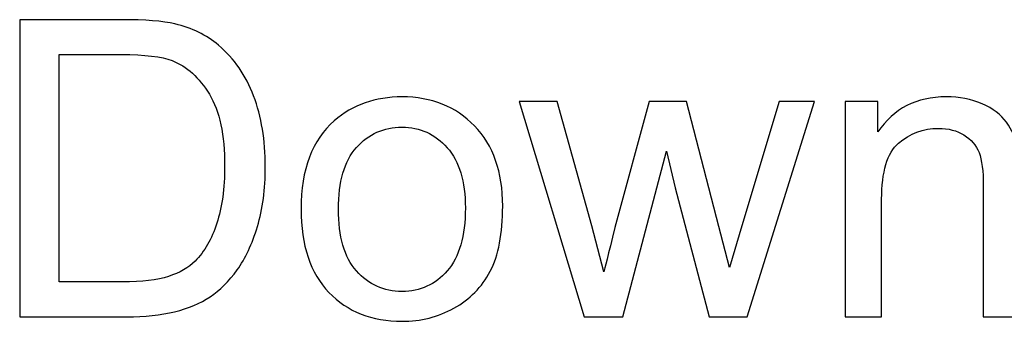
# Model space of a CAD drawing. Header units: millimetres. Extents: x -1146 to 1019, y -763 to 979.
# Tile 9 of 143: x -758 to -627, y -763 to -723. Entities that reach past the tile are written whole.
import ezdxf

# ---------------------------------------------------------------- set-up
doc = ezdxf.new("R2010")
doc.units = ezdxf.units.MM
doc.header["$MEASUREMENT"] = 0
doc.layers.add('Layer 1', color=7, linetype='Continuous')

msp = doc.modelspace()

# ---------------------------------------------------------------- linework, layer by layer
at = {"layer": 'Layer 1', "color": 250}
for points, knots in [([(-758.1454, -762.5437), (-758.1454, -762.5437), (-758.1454, -722.9044), (-758.1454, -722.9044), (-758.1454, -722.9044), (-758.1454, -722.9044), (-744.4894, -722.9044), (-744.4894, -722.9044), (-744.4894, -722.9044), (-741.4076, -722.9044), (-739.0547, -723.089), (-737.4308, -723.4673), (-737.4308, -723.4673), (-735.1609, -723.9932), (-733.2232, -724.9436), (-731.6177, -726.3092), (-731.6177, -726.3092), (-729.5232, -728.0808), (-727.9638, -730.3322), (-726.9304, -733.0818), (-726.9304, -733.0818), (-725.8878, -735.8315), (-725.3711, -738.9779), (-725.3711, -742.5118), (-725.3711, -742.5118), (-725.3711, -745.5199), (-725.7217, -748.1865), (-726.4229, -750.5117), (-726.4229, -750.5117), (-727.1242, -752.8369), (-728.0284, -754.7653), (-729.1265, -756.2878), (-729.1265, -756.2878), (-730.2337, -757.8102), (-731.4332, -759.0098), (-732.7434, -759.8771), (-732.7434, -759.8771), (-734.0445, -760.7537), (-735.6223, -761.418), (-737.4677, -761.8701), (-737.4677, -761.8701), (-739.3223, -762.3223), (-741.4445, -762.5437), (-743.8435, -762.5437), (-743.8435, -762.5437), (-743.8435, -762.5437), (-758.1454, -762.5437), (-758.1454, -762.5437)], [0, 0, 0, 0, 0.07692308, 0.07692308, 0.07692308, 0.07692308, 0.15384615, 0.15384615, 0.15384615, 0.15384615, 0.23076923, 0.23076923, 0.23076923, 0.23076923, 0.30769231, 0.30769231, 0.30769231, 0.30769231, 0.38461538, 0.38461538, 0.38461538, 0.38461538, 0.46153846, 0.46153846, 0.46153846, 0.46153846, 0.53846154, 0.53846154, 0.53846154, 0.53846154, 0.61538462, 0.61538462, 0.61538462, 0.61538462, 0.69230769, 0.69230769, 0.69230769, 0.69230769, 0.76923077, 0.76923077, 0.76923077, 0.76923077, 0.84615385, 0.84615385, 0.84615385, 0.84615385, 1, 1, 1, 1]), ([(-752.886, -757.8933), (-752.886, -757.8933), (-744.4341, -757.8933), (-744.4341, -757.8933), (-744.4341, -757.8933), (-741.8228, -757.8933), (-739.7744, -757.6534), (-738.2889, -757.1643), (-738.2889, -757.1643), (-736.8033, -756.6753), (-735.6223, -755.9925), (-734.7365, -755.1067), (-734.7365, -755.1067), (-733.5001, -753.8611), (-732.5312, -752.1818), (-731.8392, -750.078), (-731.8392, -750.078), (-731.1472, -747.9742), (-730.7965, -745.4276), (-730.7965, -742.4288), (-730.7965, -742.4288), (-730.7965, -738.2766), (-731.4793, -735.0841), (-732.8357, -732.8512), (-732.8357, -732.8512), (-734.1921, -730.6182), (-735.8437, -729.1234), (-737.7906, -728.3668), (-737.7906, -728.3668), (-739.1931, -727.8224), (-741.4537, -727.5549), (-744.5725, -727.5549), (-744.5725, -727.5549), (-744.5725, -727.5549), (-752.886, -727.5549), (-752.886, -727.5549), (-752.886, -727.5549), (-752.886, -727.5549), (-752.886, -757.8933), (-752.886, -757.8933)], [0, 0, 0, 0, 0.09090909, 0.09090909, 0.09090909, 0.09090909, 0.18181818, 0.18181818, 0.18181818, 0.18181818, 0.27272727, 0.27272727, 0.27272727, 0.27272727, 0.36363636, 0.36363636, 0.36363636, 0.36363636, 0.45454545, 0.45454545, 0.45454545, 0.45454545, 0.54545455, 0.54545455, 0.54545455, 0.54545455, 0.63636364, 0.63636364, 0.63636364, 0.63636364, 0.72727273, 0.72727273, 0.72727273, 0.72727273, 0.81818182, 0.81818182, 0.81818182, 0.81818182, 1, 1, 1, 1]), ([(-720.6007, -748.1772), (-720.6007, -742.8717), (-719.1243, -738.941), (-716.1625, -736.3851), (-716.1625, -736.3851), (-713.6988, -734.2629), (-710.6816, -733.2018), (-707.1292, -733.2018), (-707.1292, -733.2018), (-703.1893, -733.2018), (-699.9598, -734.4936), (-697.4501, -737.0771), (-697.4501, -737.0771), (-694.9495, -739.6515), (-693.6947, -743.2223), (-693.6947, -747.7712), (-693.6947, -747.7712), (-693.6947, -751.4621), (-694.2483, -754.3593), (-695.3555, -756.4723), (-695.3555, -756.4723), (-696.4628, -758.5853), (-698.0775, -760.2277), (-700.1997, -761.3995), (-700.1997, -761.3995), (-702.3127, -762.5714), (-704.6287, -763.1527), (-707.1292, -763.1527), (-707.1292, -763.1527), (-711.1522, -763.1527), (-714.4001, -761.8701), (-716.8822, -759.2958), (-716.8822, -759.2958), (-719.3642, -756.7215), (-720.6007, -753.0122), (-720.6007, -748.1772)], [0, 0, 0, 0, 0.1, 0.1, 0.1, 0.1, 0.2, 0.2, 0.2, 0.2, 0.3, 0.3, 0.3, 0.3, 0.4, 0.4, 0.4, 0.4, 0.5, 0.5, 0.5, 0.5, 0.6, 0.6, 0.6, 0.6, 0.7, 0.7, 0.7, 0.7, 0.8, 0.8, 0.8, 0.8, 1, 1, 1, 1]), ([(-682.816, -762.5437), (-682.816, -762.5437), (-691.4986, -733.8108), (-691.4986, -733.8108), (-691.4986, -733.8108), (-691.4986, -733.8108), (-686.4053, -733.8108), (-686.4053, -733.8108), (-686.4053, -733.8108), (-686.4053, -733.8108), (-681.8195, -750.3917), (-681.8195, -750.3917), (-681.8195, -750.3917), (-681.8195, -750.3917), (-680.1955, -756.5646), (-680.1955, -756.5646), (-680.1955, -756.5646), (-680.1309, -756.2601), (-679.6327, -754.2855), (-678.7099, -750.6408), (-678.7099, -750.6408), (-678.7099, -750.6408), (-674.161, -733.8108), (-674.161, -733.8108), (-674.161, -733.8108), (-674.161, -733.8108), (-669.1692, -733.8108), (-669.1692, -733.8108), (-669.1692, -733.8108), (-669.1692, -733.8108), (-664.8417, -750.4932), (-664.8417, -750.4932), (-664.8417, -750.4932), (-664.8417, -750.4932), (-663.43, -755.9648), (-663.43, -755.9648), (-663.43, -755.9648), (-663.43, -755.9648), (-661.7784, -750.4194), (-661.7784, -750.4194), (-661.7784, -750.4194), (-661.7784, -750.4194), (-656.8142, -733.8108), (-656.8142, -733.8108), (-656.8142, -733.8108), (-656.8142, -733.8108), (-652.0808, -733.8108), (-652.0808, -733.8108), (-652.0808, -733.8108), (-652.0808, -733.8108), (-661.0956, -762.5437), (-661.0956, -762.5437), (-661.0956, -762.5437), (-661.0956, -762.5437), (-666.1335, -762.5437), (-666.1335, -762.5437), (-666.1335, -762.5437), (-666.1335, -762.5437), (-670.6917, -745.3538), (-670.6917, -745.3538), (-670.6917, -745.3538), (-670.6917, -745.3538), (-671.845, -740.4358), (-671.845, -740.4358), (-671.845, -740.4358), (-671.845, -740.4358), (-677.6581, -762.5437), (-677.6581, -762.5437), (-677.6581, -762.5437), (-677.6581, -762.5437), (-682.816, -762.5437), (-682.816, -762.5437)], [0, 0, 0, 0, 0.05263158, 0.05263158, 0.05263158, 0.05263158, 0.10526316, 0.10526316, 0.10526316, 0.10526316, 0.15789474, 0.15789474, 0.15789474, 0.15789474, 0.21052632, 0.21052632, 0.21052632, 0.21052632, 0.26315789, 0.26315789, 0.26315789, 0.26315789, 0.31578947, 0.31578947, 0.31578947, 0.31578947, 0.36842105, 0.36842105, 0.36842105, 0.36842105, 0.42105263, 0.42105263, 0.42105263, 0.42105263, 0.47368421, 0.47368421, 0.47368421, 0.47368421, 0.52631579, 0.52631579, 0.52631579, 0.52631579, 0.57894737, 0.57894737, 0.57894737, 0.57894737, 0.63157895, 0.63157895, 0.63157895, 0.63157895, 0.68421053, 0.68421053, 0.68421053, 0.68421053, 0.73684211, 0.73684211, 0.73684211, 0.73684211, 0.78947368, 0.78947368, 0.78947368, 0.78947368, 0.84210526, 0.84210526, 0.84210526, 0.84210526, 0.89473684, 0.89473684, 0.89473684, 0.89473684, 1, 1, 1, 1]), ([(-648.0024, -762.5437), (-648.0024, -762.5437), (-648.0024, -733.8108), (-648.0024, -733.8108), (-648.0024, -733.8108), (-648.0024, -733.8108), (-643.6288, -733.8108), (-643.6288, -733.8108), (-643.6288, -733.8108), (-643.6288, -733.8108), (-643.6288, -737.8891), (-643.6288, -737.8891), (-643.6288, -737.8891), (-641.525, -734.7612), (-638.4801, -733.2018), (-634.5033, -733.2018), (-634.5033, -733.2018), (-632.7686, -733.2018), (-631.1816, -733.5155), (-629.7329, -734.1337), (-629.7329, -734.1337), (-628.2843, -734.7519), (-627.1955, -735.5731), (-626.4758, -736.5789), (-626.4758, -736.5789), (-625.7561, -737.5846), (-625.2486, -738.7841), (-624.9625, -740.1682), (-624.9625, -740.1682), (-624.7872, -741.0724), (-624.695, -742.6503), (-624.695, -744.9016), (-624.695, -744.9016), (-624.695, -744.9016), (-624.695, -762.5437), (-624.695, -762.5437), (-624.695, -762.5437), (-624.695, -762.5437), (-629.5668, -762.5437), (-629.5668, -762.5437), (-629.5668, -762.5437), (-629.5668, -762.5437), (-629.5668, -745.0862), (-629.5668, -745.0862), (-629.5668, -745.0862), (-629.5668, -743.1024), (-629.7514, -741.6168), (-630.1297, -740.6388), (-630.1297, -740.6388), (-630.508, -739.6607), (-631.1816, -738.8764), (-632.1412, -738.2859), (-632.1412, -738.2859), (-633.1008, -737.7046), (-634.2357, -737.4093), (-635.5275, -737.4093), (-635.5275, -737.4093), (-637.5943, -737.4093), (-639.3751, -738.0644), (-640.8791, -739.3839), (-640.8791, -739.3839), (-642.3831, -740.6941), (-643.1305, -743.1946), (-643.1305, -746.867), (-643.1305, -746.867), (-643.1305, -746.867), (-643.1305, -762.5437), (-643.1305, -762.5437), (-643.1305, -762.5437), (-643.1305, -762.5437), (-648.0024, -762.5437), (-648.0024, -762.5437)], [0, 0, 0, 0, 0.05263158, 0.05263158, 0.05263158, 0.05263158, 0.10526316, 0.10526316, 0.10526316, 0.10526316, 0.15789474, 0.15789474, 0.15789474, 0.15789474, 0.21052632, 0.21052632, 0.21052632, 0.21052632, 0.26315789, 0.26315789, 0.26315789, 0.26315789, 0.31578947, 0.31578947, 0.31578947, 0.31578947, 0.36842105, 0.36842105, 0.36842105, 0.36842105, 0.42105263, 0.42105263, 0.42105263, 0.42105263, 0.47368421, 0.47368421, 0.47368421, 0.47368421, 0.52631579, 0.52631579, 0.52631579, 0.52631579, 0.57894737, 0.57894737, 0.57894737, 0.57894737, 0.63157895, 0.63157895, 0.63157895, 0.63157895, 0.68421053, 0.68421053, 0.68421053, 0.68421053, 0.73684211, 0.73684211, 0.73684211, 0.73684211, 0.78947368, 0.78947368, 0.78947368, 0.78947368, 0.84210526, 0.84210526, 0.84210526, 0.84210526, 0.89473684, 0.89473684, 0.89473684, 0.89473684, 1, 1, 1, 1]), ([(-715.6181, -748.1865), (-715.6181, -751.8588), (-714.8153, -754.6085), (-713.2098, -756.4262), (-713.2098, -756.4262), (-711.5951, -758.2531), (-709.5744, -759.1666), (-707.1292, -759.1666), (-707.1292, -759.1666), (-704.7117, -759.1666), (-702.7002, -758.2531), (-701.0855, -756.417), (-701.0855, -756.417), (-699.48, -754.5808), (-698.6773, -751.785), (-698.6773, -748.0296), (-698.6773, -748.0296), (-698.6773, -744.4864), (-699.4892, -741.8014), (-701.104, -739.9836), (-701.104, -739.9836), (-702.7187, -738.1567), (-704.7302, -737.2432), (-707.1292, -737.2432), (-707.1292, -737.2432), (-709.5744, -737.2432), (-711.5951, -738.1475), (-713.2098, -739.9652), (-713.2098, -739.9652), (-714.8153, -741.7829), (-715.6181, -744.5233), (-715.6181, -748.1865)], [0, 0, 0, 0, 0.11111111, 0.11111111, 0.11111111, 0.11111111, 0.22222222, 0.22222222, 0.22222222, 0.22222222, 0.33333333, 0.33333333, 0.33333333, 0.33333333, 0.44444444, 0.44444444, 0.44444444, 0.44444444, 0.55555556, 0.55555556, 0.55555556, 0.55555556, 0.66666667, 0.66666667, 0.66666667, 0.66666667, 0.77777778, 0.77777778, 0.77777778, 0.77777778, 1, 1, 1, 1])]:
    msp.add_open_spline(points, degree=3, knots=knots, dxfattribs=at)

doc.saveas('drawing.dxf')
